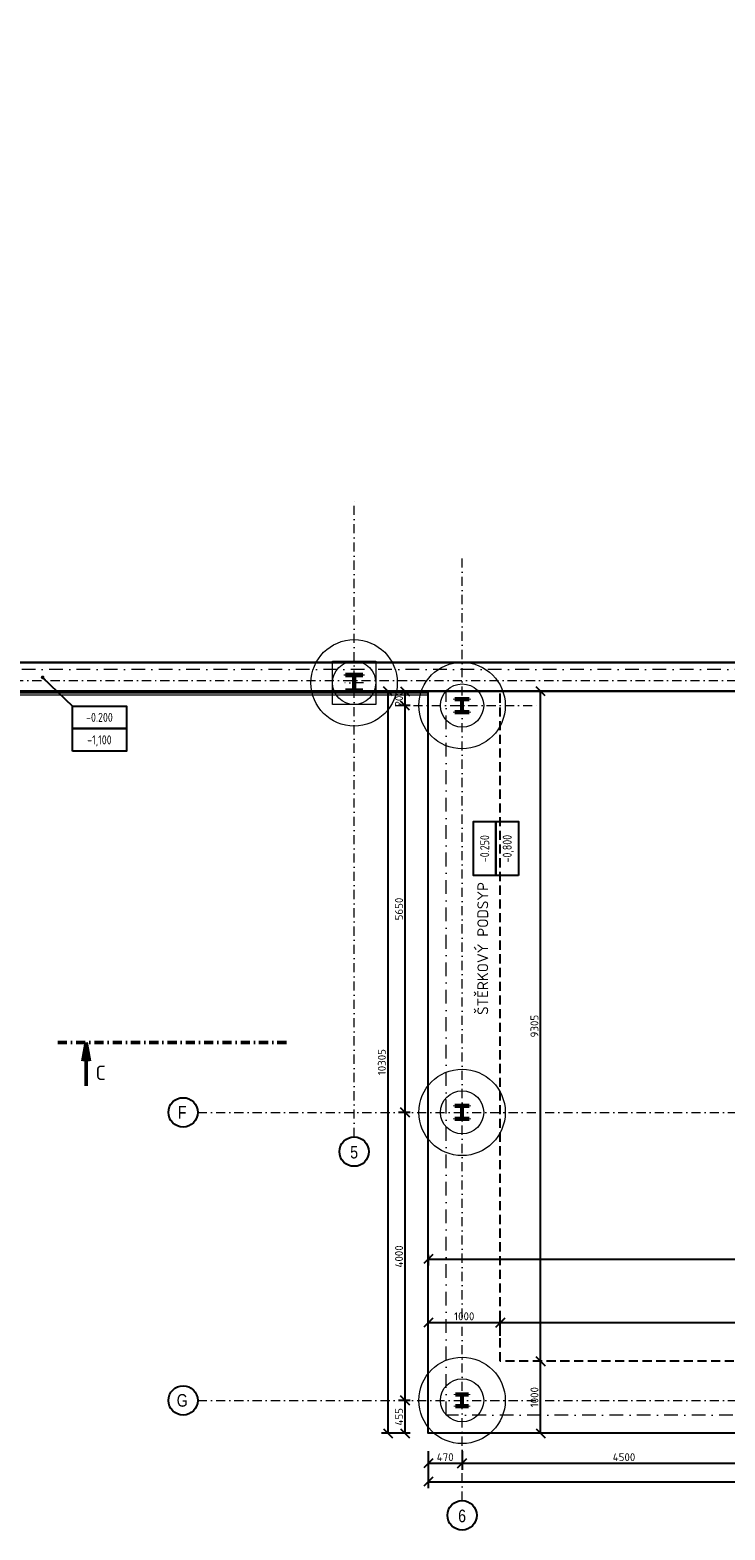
# Model space of a CAD drawing. Header units: millimetres. Extents: x -118752 to 407724, y -73278 to 155058.
# Tile 210 of 256: x 208252 to 217911, y -50282 to -29450. Entities that reach past the tile are written whole.
import ezdxf
from ezdxf.enums import TextEntityAlignment as Align

# ---------------------------------------------------------------- set-up
doc = ezdxf.new("R2010")
doc.units = ezdxf.units.MM
doc.header["$LTSCALE"] = 10
doc.linetypes.add('DASHDOT', pattern=[25.4, 12.7, -6.35, 0, -6.35])
doc.linetypes.add('DASHED', pattern=[19.05, 12.7, -6.35])
for name, color, linetype, lineweight in [('CKIZOLACE', 1, 'Continuous', 18), ('CKKOTY', 3, 'Continuous', 25), ('CKKOTY_VYS', 3, 'Continuous', 25), ('CKPOPIS_POHLED', 3, 'Continuous', 25), ('CKRASTR', 7, 'DASHDOT', 15), ('CKRASTR_POPIS', 3, 'Continuous', 25), ('CKREZY_OZNACENI', 4, 'DASHDOT', 50), ('CKSTENY_PODROVINOU', 7, 'Continuous', 25), ('CKTEXTY_MALE', 3, 'Continuous', 18), ('CSPROFILY_OSY', 1, 'DASHDOT', 18), ('CSPROFILY_REZY', 4, 'Continuous', 50), ('zaklady tence', 2, 'Continuous', 15), ('základy', 5, 'Continuous', 30)]:
    doc.layers.add(name, color=color, linetype=linetype, lineweight=lineweight)
doc.styles.add('Arial', font='arial.ttf', dxfattribs={"width": 0.8})
doc.styles.get("Standard").update_dxf_attribs({"font": 'isocpeur.ttf'})
doc.linetypes.add('IZOLACE_PROTIOTRESOVA', pattern='A,0.001,[219,CADKON.SHX,S=1,R=0,X=0,Y=0],-1,[219,CADKON.SHX,S=1,R=180,X=1,Y=0],-1', length=2.001)
doc.dimstyles.new('CADKON', dxfattribs={"dimscale": 50, "dimtxt": 2.2, "dimasz": 2.5, "dimexe": 1.8, "dimexo": 5, "dimgap": 0.6, "dimtad": 1, "dimrnd": 1, "dimtxsty": 'Standard', "dimblk1": 'OBLIQUE', "dimblk2": 'OBLIQUE', "dimsah": 1, "dimcen": 2.5, "dimadec": 1, "dimazin": 2, "dimtfac": 1, "dimtdec": 4, "dimtix": 1, "dimtmove": 2, "dimatfit": 3, "dimldrblk": 'OPEN30', "dimfxl": 5, "dimfxlon": 1, "dimtolj": 1, "dimarcsym": 0})
doc.dimstyles.new('CADKON$2', dxfattribs={"dimscale": 100, "dimtxt": 2.5, "dimasz": 2.5, "dimexe": 1.8, "dimexo": 5, "dimgap": 0.6, "dimtad": 1, "dimrnd": 1, "dimtxsty": 'Standard', "dimblk1": 'OPEN30', "dimblk2": 'OPEN30', "dimsah": 1, "dimcen": 2.5, "dimadec": 1, "dimazin": 2, "dimtfac": 1, "dimtdec": 4, "dimtix": 1, "dimtmove": 0, "dimatfit": 3, "dimldrblk": 'OPEN30', "dimfxl": 5, "dimfxlon": 1, "dimtfill": 1, "dimtolj": 1, "dimarcsym": 0})

# ---------------------------------------------------------------- blocks, each defined once
blk = doc.blocks.new('_OBLIQUE')
at = {"color": 0, "linetype": 'ByBlock'}
blk.add_line((-0.5, -0.5), (0.5, 0.5), dxfattribs=at)
blk = doc.blocks.new('AB2DFOUND_HEAD')
blk.add_lwpolyline([(-3, 0), (-3, 2.5), (3, 2.5), (3, 0), (-3, 0)])
blk = doc.blocks.new('CK_S_EXT_HEAHEA240')
for p, q in [((-120, 115), (120, 115)), ((-120, 115), (-120, 103)), ((-120, 103), (-24.75, 103)), ((-3.75, -82), (-3.75, 82)), ((3.75, -82), (3.75, 82)), ((120, 103), (24.75, 103)), ((120, 115), (120, 103)), ((-120, -115), (-120, -103)), ((-120, -103), (-24.75, -103)), ((-120, -115), (120, -115)), ((120, -103), (24.75, -103)), ((120, -115), (120, -103))]:
    blk.add_line(p, q)
for centre, start, end in [((-24.75, 82), 0, 90), ((24.75, 82), 90, 180), ((-24.75, -82), 270, 0), ((24.75, -82), 180, 270)]:
    blk.add_arc(centre, 21, start, end)
blk = doc.blocks.new('CK_S_EXT_HEAHEA200')
for p, q in [((-100, 95), (100, 95)), ((-100, 95), (-100, 85)), ((-100, 85), (-21.25, 85)), ((-3.25, -67), (-3.25, 67)), ((3.25, -67), (3.25, 67)), ((100, 85), (21.25, 85)), ((100, 95), (100, 85)), ((-100, -95), (-100, -85)), ((-100, -85), (-21.25, -85)), ((-100, -95), (100, -95)), ((100, -85), (21.25, -85)), ((100, -95), (100, -85))]:
    blk.add_line(p, q)
for centre, start, end in [((-21.25, 67), 0, 90), ((21.25, 67), 90, 180), ((-21.25, -67), 270, 0), ((21.25, -67), 180, 270)]:
    blk.add_arc(centre, 18, start, end)
blk = doc.blocks.new('CK_S_EXT_HEAHEA180')
for p, q in [((-90, 85.5), (90, 85.5)), ((-90, 85.5), (-90, 76)), ((-90, 76), (-18, 76)), ((-3, -61), (-3, 61)), ((3, -61), (3, 61)), ((90, 76), (18, 76)), ((90, 85.5), (90, 76)), ((-90, -85.5), (-90, -76)), ((-90, -76), (-18, -76)), ((-90, -85.5), (90, -85.5)), ((90, -76), (18, -76)), ((90, -85.5), (90, -76))]:
    blk.add_line(p, q)
for centre, start, end in [((-18, 61), 0, 90), ((18, 61), 90, 180), ((-18, -61), 270, 0), ((18, -61), 180, 270)]:
    blk.add_arc(centre, 15, start, end)
blk = doc.blocks.new('AB2DFOUND_FOOT')
blk.add_lwpolyline([(-3, -2.5), (-3, 0), (3, 0), (3, -2.5), (-3, -2.5)])
blk = doc.blocks.new('*D9659')
at = {"layer": 'CKKOTY', "color": 0, "lineweight": -2}
for p, q in [((213476, -38632), (213136, -38632)), ((213226, -38632), (213226, -48937)), ((213476, -48937), (213136, -48937))]:
    blk.add_line(p, q, dxfattribs=at)
at = {"layer": 'Defpoints', "color": 0}
for p in [(213787, -38632), (213226, -48937), (213787, -48937)]:
    blk.add_point(p, dxfattribs=at)
at = {"layer": 'CKKOTY', "color": 0, "lineweight": -2, "xscale": 125, "yscale": 125, "zscale": 125}
for p, rotation in [((213226, -38632), 90), ((213226, -48937), 270)]:
    blk.add_blockref('_OBLIQUE', p, dxfattribs=dict(at, rotation=rotation))
at = {"layer": 'CKKOTY', "color": 0, "insert": (213141, -43784), "char_height": 110, "attachment_point": 5, "rotation": 90}
blk.add_mtext('\\A1;10305', dxfattribs=at)
blk = doc.blocks.new('_Open30')
at = {"color": 0, "lineweight": -2}
for p, q in [((-1, 0.27), (0, 0)), ((0, 0), (-1, -0.27)), ((0, 0), (-1, 0))]:
    blk.add_line(p, q, dxfattribs=at)
blk = doc.blocks.new('*D9660')
at = {"layer": 'CKKOTY', "color": 0, "lineweight": -2}
for p, q in [((213787, -49362), (213787, -49702)), ((231227, -49362), (231227, -49702)), ((213787, -49612), (231227, -49612))]:
    blk.add_line(p, q, dxfattribs=at)
at = {"layer": 'Defpoints', "color": 0}
for p in [(213787, -48937), (231227, -48937), (231227, -49612)]:
    blk.add_point(p, dxfattribs=at)
at = {"layer": 'CKKOTY', "color": 0, "lineweight": -2, "xscale": 125, "yscale": 125, "zscale": 125, "rotation": 180}
blk.add_blockref('_OBLIQUE', (213787, -49612), dxfattribs=at)
at = {"layer": 'CKKOTY', "color": 0, "lineweight": -2, "xscale": 125, "yscale": 125, "zscale": 125}
blk.add_blockref('_OBLIQUE', (231227, -49612), dxfattribs=at)
at = {"layer": 'CKKOTY', "color": 0, "insert": (222507, -49527), "char_height": 110, "attachment_point": 5}
blk.add_mtext('\\A1;17440', dxfattribs=at)
blk = doc.blocks.new('*D9661')
at = {"layer": 'CKKOTY', "color": 0, "lineweight": -2}
for p, q in [((213787, -49187), (213787, -49445)), ((213787, -49355), (214257, -49355)), ((214257, -49187), (214257, -49445))]:
    blk.add_line(p, q, dxfattribs=at)
at = {"layer": 'Defpoints', "color": 0}
for p in [(213787, -48937), (214257, -48937), (214257, -49355)]:
    blk.add_point(p, dxfattribs=at)
at = {"layer": 'CKKOTY', "color": 0, "lineweight": -2, "xscale": 125, "yscale": 125, "zscale": 125, "rotation": 180}
blk.add_blockref('_OBLIQUE', (213787, -49355), dxfattribs=at)
at = {"layer": 'CKKOTY', "color": 0, "lineweight": -2, "xscale": 125, "yscale": 125, "zscale": 125}
blk.add_blockref('_OBLIQUE', (214257, -49355), dxfattribs=at)
at = {"layer": 'CKKOTY', "color": 0, "insert": (214022, -49270), "char_height": 110, "attachment_point": 5}
blk.add_mtext('\\A1;470', dxfattribs=at)
blk = doc.blocks.new('*D9666')
at = {"layer": 'CKKOTY', "color": 0, "lineweight": -2}
for p, q in [((213537, -48482), (213375, -48482)), ((213465, -48937), (213465, -48482)), ((213537, -48937), (213375, -48937))]:
    blk.add_line(p, q, dxfattribs=at)
at = {"layer": 'Defpoints', "color": 0}
for p in [(213465, -48482), (213787, -48482), (213787, -48937)]:
    blk.add_point(p, dxfattribs=at)
at = {"layer": 'CKKOTY', "color": 0, "lineweight": -2, "xscale": 125, "yscale": 125, "zscale": 125}
for p, rotation in [((213465, -48482), 90), ((213465, -48937), 270)]:
    blk.add_blockref('_OBLIQUE', p, dxfattribs=dict(at, rotation=rotation))
at = {"layer": 'CKKOTY', "color": 0, "insert": (213380, -48709), "char_height": 110, "attachment_point": 5, "rotation": 90}
blk.add_mtext('\\A1;455', dxfattribs=at)
blk = doc.blocks.new('*D9667')
at = {"layer": 'CKKOTY', "color": 0, "lineweight": -2}
for p, q in [((213537, -44482), (213375, -44482)), ((213465, -48482), (213465, -44482)), ((213537, -48482), (213375, -48482))]:
    blk.add_line(p, q, dxfattribs=at)
at = {"layer": 'Defpoints', "color": 0}
for p in [(213465, -44482), (213787, -44482), (213787, -48482)]:
    blk.add_point(p, dxfattribs=at)
at = {"layer": 'CKKOTY', "color": 0, "lineweight": -2, "xscale": 125, "yscale": 125, "zscale": 125}
for p, rotation in [((213465, -44482), 90), ((213465, -48482), 270)]:
    blk.add_blockref('_OBLIQUE', p, dxfattribs=dict(at, rotation=rotation))
at = {"layer": 'CKKOTY', "color": 0, "insert": (213380, -46482), "char_height": 110, "attachment_point": 5, "rotation": 90}
blk.add_mtext('\\A1;4000', dxfattribs=at)
blk = doc.blocks.new('*D9668')
at = {"layer": 'CKKOTY', "color": 0, "lineweight": -2}
for p, q in [((213537, -38832), (213375, -38832)), ((213465, -44482), (213465, -38832)), ((213537, -44482), (213375, -44482))]:
    blk.add_line(p, q, dxfattribs=at)
at = {"layer": 'Defpoints', "color": 0}
for p in [(213465, -38832), (213787, -38832), (213787, -44482)]:
    blk.add_point(p, dxfattribs=at)
at = {"layer": 'CKKOTY', "color": 0, "lineweight": -2, "xscale": 125, "yscale": 125, "zscale": 125}
for p, rotation in [((213465, -38832), 90), ((213465, -44482), 270)]:
    blk.add_blockref('_OBLIQUE', p, dxfattribs=dict(at, rotation=rotation))
at = {"layer": 'CKKOTY', "color": 0, "insert": (213380, -41657), "char_height": 110, "attachment_point": 5, "rotation": 90}
blk.add_mtext('\\A1;5650', dxfattribs=at)
blk = doc.blocks.new('*D9669')
at = {"layer": 'CKKOTY', "color": 0, "lineweight": -2}
for p, q in [((213537, -38632), (213375, -38632)), ((213465, -38832), (213465, -38632)), ((213537, -38832), (213375, -38832))]:
    blk.add_line(p, q, dxfattribs=at)
at = {"layer": 'Defpoints', "color": 0}
for p in [(213465, -38632), (213787, -38632), (213787, -38832)]:
    blk.add_point(p, dxfattribs=at)
at = {"layer": 'CKKOTY', "color": 0, "lineweight": -2, "xscale": 125, "yscale": 125, "zscale": 125}
for p, rotation in [((213465, -38632), 270), ((213465, -38832), 90)]:
    blk.add_blockref('_OBLIQUE', p, dxfattribs=dict(at, rotation=rotation))
at = {"layer": 'CKKOTY', "color": 0, "insert": (213380, -38732), "char_height": 110, "attachment_point": 5, "rotation": 90}
blk.add_mtext('\\A1;200', dxfattribs=at)
blk = doc.blocks.new('*D9679')
at = {"layer": 'CKKOTY', "color": 0, "lineweight": -2}
for p, q in [((231227, -46270), (231227, -46610)), ((213787, -46458), (213787, -46610)), ((213787, -46520), (231227, -46520))]:
    blk.add_line(p, q, dxfattribs=at)
at = {"layer": 'Defpoints', "color": 0}
for p in [(231227, -45976), (213787, -46208), (231227, -46520)]:
    blk.add_point(p, dxfattribs=at)
at = {"layer": 'CKKOTY', "color": 0, "lineweight": -2, "xscale": 125, "yscale": 125, "zscale": 125, "rotation": 180}
blk.add_blockref('_OBLIQUE', (213787, -46520), dxfattribs=at)
at = {"layer": 'CKKOTY', "color": 0, "lineweight": -2, "xscale": 125, "yscale": 125, "zscale": 125}
blk.add_blockref('_OBLIQUE', (231227, -46520), dxfattribs=at)
at = {"layer": 'CKKOTY', "color": 0, "insert": (222507, -46435), "char_height": 110, "attachment_point": 5}
blk.add_mtext('\\A1;17440', dxfattribs=at)
blk = doc.blocks.new('*D9681')
at = {"layer": 'CKKOTY', "color": 0, "lineweight": -2}
for p, q in [((213787, -47583), (213787, -47310)), ((213787, -47400), (214787, -47400)), ((214787, -47583), (214787, -47310))]:
    blk.add_line(p, q, dxfattribs=at)
at = {"layer": 'Defpoints', "color": 0}
for p in [(214787, -47400), (213787, -47833), (214787, -47833)]:
    blk.add_point(p, dxfattribs=at)
at = {"layer": 'CKKOTY', "color": 0, "lineweight": -2, "xscale": 125, "yscale": 125, "zscale": 125, "rotation": 180}
blk.add_blockref('_OBLIQUE', (213787, -47400), dxfattribs=at)
at = {"layer": 'CKKOTY', "color": 0, "lineweight": -2, "xscale": 125, "yscale": 125, "zscale": 125}
blk.add_blockref('_OBLIQUE', (214787, -47400), dxfattribs=at)
at = {"layer": 'CKKOTY', "color": 0, "insert": (214287, -47314), "char_height": 110, "attachment_point": 5}
blk.add_mtext('\\A1;1000', dxfattribs=at)
blk = doc.blocks.new('*D9682')
at = {"layer": 'CKKOTY', "color": 0, "lineweight": -2}
for p, q in [((214787, -47583), (214787, -47310)), ((214787, -47400), (230227, -47400)), ((230227, -47650), (230227, -47310))]:
    blk.add_line(p, q, dxfattribs=at)
at = {"layer": 'Defpoints', "color": 0}
for p in [(230227, -47400), (214787, -47833), (230227, -47937)]:
    blk.add_point(p, dxfattribs=at)
at = {"layer": 'CKKOTY', "color": 0, "lineweight": -2, "xscale": 125, "yscale": 125, "zscale": 125, "rotation": 180}
blk.add_blockref('_OBLIQUE', (214787, -47400), dxfattribs=at)
at = {"layer": 'CKKOTY', "color": 0, "lineweight": -2, "xscale": 125, "yscale": 125, "zscale": 125}
blk.add_blockref('_OBLIQUE', (230227, -47400), dxfattribs=at)
at = {"layer": 'CKKOTY', "color": 0, "insert": (222507, -47314), "char_height": 110, "attachment_point": 5}
blk.add_mtext('\\A1;15440', dxfattribs=at)
blk = doc.blocks.new('*D9684')
at = {"layer": 'CKKOTY', "color": 0, "lineweight": -2}
for p, q in [((215347, -48937), (215347, -47937)), ((215473, -47937), (215437, -47937)), ((215473, -48937), (215437, -48937))]:
    blk.add_line(p, q, dxfattribs=at)
at = {"layer": 'Defpoints', "color": 0}
for p in [(215223, -47937), (215347, -47937), (215223, -48937)]:
    blk.add_point(p, dxfattribs=at)
at = {"layer": 'CKKOTY', "color": 0, "lineweight": -2, "xscale": 125, "yscale": 125, "zscale": 125}
for p, rotation in [((215347, -47937), 90), ((215347, -48937), 270)]:
    blk.add_blockref('_OBLIQUE', p, dxfattribs=dict(at, rotation=rotation))
at = {"layer": 'CKKOTY', "color": 0, "insert": (215262, -48437), "char_height": 110, "attachment_point": 5, "rotation": 90}
blk.add_mtext('\\A1;1000', dxfattribs=at)
blk = doc.blocks.new('*D9685')
at = {"layer": 'CKKOTY', "color": 0, "lineweight": -2}
for p, q in [((215223, -38632), (215437, -38632)), ((215347, -47937), (215347, -38632)), ((215473, -47937), (215437, -47937))]:
    blk.add_line(p, q, dxfattribs=at)
at = {"layer": 'Defpoints', "color": 0}
for p in [(214973, -38632), (215347, -38632), (215223, -47937)]:
    blk.add_point(p, dxfattribs=at)
at = {"layer": 'CKKOTY', "color": 0, "lineweight": -2, "xscale": 125, "yscale": 125, "zscale": 125}
for p, rotation in [((215347, -38632), 90), ((215347, -47937), 270)]:
    blk.add_blockref('_OBLIQUE', p, dxfattribs=dict(at, rotation=rotation))
at = {"layer": 'CKKOTY', "color": 0, "insert": (215262, -43284), "char_height": 110, "attachment_point": 5, "rotation": 90}
blk.add_mtext('\\A1;9305', dxfattribs=at)
blk = doc.blocks.new('*D10415')
at = {"layer": 'CKKOTY', "color": 0, "lineweight": -2}
for p, q in [((214257, -49187), (214257, -49445)), ((214257, -49355), (218757, -49355)), ((218757, -49519), (218757, -49445))]:
    blk.add_line(p, q, dxfattribs=at)
at = {"layer": 'Defpoints', "color": 0}
for p in [(214257, -48937), (218757, -49269), (218757, -49355)]:
    blk.add_point(p, dxfattribs=at)
at = {"layer": 'CKKOTY', "color": 0, "lineweight": -2, "xscale": 125, "yscale": 125, "zscale": 125, "rotation": 180}
blk.add_blockref('_OBLIQUE', (214257, -49355), dxfattribs=at)
at = {"layer": 'CKKOTY', "color": 0, "lineweight": -2, "xscale": 125, "yscale": 125, "zscale": 125}
blk.add_blockref('_OBLIQUE', (218757, -49355), dxfattribs=at)
at = {"layer": 'CKKOTY', "color": 0, "insert": (216507, -49270), "char_height": 110, "attachment_point": 5}
blk.add_mtext('\\A1;4500', dxfattribs=at)
blk = doc.blocks.new('*D10452')
at = {"layer": 'CKKOTY', "color": 0, "lineweight": -2}
blk.add_line((226925, -44721), (226928, -44722), dxfattribs=at)
for start, end in [(3.4307, 6.8615), (353.6909, 0), (346.8294, 350.2602)]:
    blk.add_arc((224757, -44482), 2004, start, end, dxfattribs=at)
at = {"layer": 'Defpoints', "color": 0}
for p in [(223248, -44315), (210583, -44482), (231757, -44482), (226428, -44666)]:
    blk.add_point(p, dxfattribs=at)
at = {"layer": 'CKKOTY', "color": 0, "lineweight": -2, "xscale": 120, "yscale": 120, "zscale": 120}
for p, rotation in [((226761, -44482), 271.715364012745), ((226749, -44702), 81.9755196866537)]:
    blk.add_blockref('_Open30', p, dxfattribs=dict(at, rotation=rotation))
at = {"layer": 'CKKOTY', "color": 0, "insert": (226626, -44585), "char_height": 120, "attachment_point": 5, "rotation": 86.8454, "bg_fill": 3, "box_fill_scale": 1.1, "bg_fill_color": 256, "bg_fill_true_color": 13158600, "bg_fill_transparency": 0}
blk.add_mtext('\\A1;6,3%%d', dxfattribs=at)
at = {"layer": 'Defpoints', "color": 0}
blk.add_point((226756, -44629), dxfattribs=at)
blk = doc.blocks.new('*D10453')
at = {"layer": 'CKKOTY', "color": 0, "lineweight": -2}
blk.add_line((227721, -38979), (227946, -39014), dxfattribs=at)
blk.add_arc((224532, -38482), 3275, 353.2364, 357.9002, dxfattribs=at)
at = {"layer": 'Defpoints', "color": 0}
for p in [(178554, -38482), (223867, -38378), (231757, -38482), (227227, -38902)]:
    blk.add_point(p, dxfattribs=at)
at = {"layer": 'CKKOTY', "color": 0, "lineweight": -2, "xscale": 120, "yscale": 120, "zscale": 120}
for p, rotation in [((227807, -38482), 88.95011157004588), ((227768, -38986), 262.1865352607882)]:
    blk.add_blockref('_Open30', p, dxfattribs=dict(at, rotation=rotation))
at = {"layer": 'CKKOTY', "color": 0, "insert": (227665, -38724), "char_height": 120, "attachment_point": 5, "rotation": 85.5683, "bg_fill": 3, "box_fill_scale": 1.1, "bg_fill_color": 256, "bg_fill_true_color": 13158600, "bg_fill_transparency": 0}
blk.add_mtext('\\A1;8,9%%d', dxfattribs=at)
at = {"layer": 'Defpoints', "color": 0}
blk.add_point((227789, -38819), dxfattribs=at)
blk = doc.blocks.new('*D10454')
at = {"layer": 'CKKOTY', "color": 0, "lineweight": -2}
blk.add_line((226488, -48673), (226515, -48676), dxfattribs=at)
for start, end in [(4.3284, 8.6568), (353.6909, 0), (345.0341, 349.3625)]:
    blk.add_arc((224757, -48482), 1589, start, end, dxfattribs=at)
at = {"layer": 'Defpoints', "color": 0}
for p in [(222811, -48266), (210583, -48482), (231757, -48482), (225991, -48618)]:
    blk.add_point(p, dxfattribs=at)
at = {"layer": 'CKKOTY', "color": 0, "lineweight": -2, "xscale": 120, "yscale": 120, "zscale": 120}
for p, rotation in [((226346, -48482), 272.1642009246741), ((226336, -48656), 81.52668277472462)]:
    blk.add_blockref('_Open30', p, dxfattribs=dict(at, rotation=rotation))
at = {"layer": 'CKKOTY', "color": 0, "insert": (226211, -48562), "char_height": 120, "attachment_point": 5, "rotation": 86.8454, "bg_fill": 3, "box_fill_scale": 1.1, "bg_fill_color": 256, "bg_fill_true_color": 13158600, "bg_fill_transparency": 0}
blk.add_mtext('\\A1;6,3%%d', dxfattribs=at)
at = {"layer": 'Defpoints', "color": 0}
blk.add_point((226341, -48598), dxfattribs=at)

msp = doc.modelspace()

# ---------------------------------------------------------------- linework, layer by layer
at = {"layer": 'CKIZOLACE'}
msp.add_line((188586.708, -38681.562), (213786.708, -38681.562), dxfattribs=at)
at = {"layer": 'CKIZOLACE', "linetype": 'IZOLACE_PROTIOTRESOVA', "ltscale": 2.5}
msp.add_lwpolyline([(214073.949, -16306.562), (188611.708, -16306.562), (188611.708, -38656.562), (213786.708, -38656.562)], dxfattribs=at)
at = {"layer": 'CKRASTR'}
for p, q in [((212756.708, -44823.048), (212756.708, -35981.562)), ((214256.708, -49873.791), (214256.708, -36774.213)), ((178553.781, -38481.562), (231756.708, -38481.562)), ((213326.753, -38831.562), (215322.823, -38831.562)), ((210583.04, -44481.562), (231756.708, -44481.562)), ((210583.04, -48481.562), (231756.708, -48481.562))]:
    msp.add_line(p, q, dxfattribs=at)
at = {"layer": 'CKRASTR_POPIS'}
for centre in [(210379.117, -44481.562), (212756.708, -45026.971), (210379.117, -48481.562), (214256.708, -50077.714)]:
    msp.add_circle(centre, 203.923, dxfattribs=at)
at = {"layer": 'CKREZY_OZNACENI'}
msp.add_line((208639.075, -43513.405), (211877.404, -43513.405), dxfattribs=at)
at = {"layer": 'CKREZY_OZNACENI', "linetype": 'Continuous'}
for q in [(208987.919, -43771.917), (209033.502, -44113.405), (209079.084, -43771.917)]:
    msp.add_line((209033.502, -43513.405), q, dxfattribs=at)
at = {"layer": 'CKSTENY_PODROVINOU'}
msp.add_lwpolyline([(231226.947, -38631.562), (231226.708, -48937.062), (213786.708, -48937.062), (213786.708, -38631.562)], dxfattribs=at)
at = {"layer": 'CKSTENY_PODROVINOU', "linetype": 'DASHED'}
msp.add_lwpolyline([(230226.708, -38681.562), (230226.708, -47937.062), (214786.708, -47937.062), (214786.708, -38631.562)], dxfattribs=at)
at = {"layer": 'CSPROFILY_OSY'}
for p, q in [((212886.708, -38516.562), (212626.708, -38516.562)), ((212756.708, -38391.562), (212756.708, -38641.562)), ((214256.708, -38936.562), (214256.708, -38726.562)), ((214146.708, -38831.562), (214366.708, -38831.562)), ((214146.708, -44481.562), (214366.708, -44481.562)), ((214256.708, -44586.562), (214256.708, -44376.562)), ((214256.708, -48577.062), (214256.708, -48386.062))]:
    msp.add_line(p, q, dxfattribs=at)
at = {"layer": 'zaklady tence', "linetype": 'DASHDOT', "ltscale": 1.5}
msp.add_line((225476.708, -38331.562), (188936.708, -38331.562), dxfattribs=at)
at = {"layer": 'zaklady tence'}
msp.add_lwpolyline([(212456.708, -38216.562), (213056.708, -38216.562), (213056.708, -38816.562), (212456.708, -38816.562)], close=True, dxfattribs=at)
at = {"layer": 'zaklady tence', "linetype": 'DASHDOT', "ltscale": 1.5}
msp.add_lwpolyline([(230976.947, -38631.562), (230976.708, -48687.062), (214036.708, -48687.062), (214036.708, -38631.562)], dxfattribs=at)
at = {"layer": 'zaklady tence'}
for centre, radius in [((212756.708, -38516.562), 600), ((212756.708, -38516.562), 300), ((214256.708, -38831.562), 600), ((214256.708, -38831.562), 300), ((214256.708, -44481.562), 600), ((214256.708, -44481.562), 300), ((214256.708, -48481.562), 600), ((214256.708, -48481.562), 300)]:
    msp.add_circle(centre, radius, dxfattribs=at)
at = {"layer": 'základy'}
msp.add_line((189036.708, -38231.562), (225476.708, -38231.562), dxfattribs=at)

# ---------------------------------------------------------------- block references
at = {"layer": 'CKKOTY_VYS'}
ref = msp.add_blockref('AB2DFOUND_HEAD', (209217.117, -39151.975), dxfattribs=dict(at, xscale=125, yscale=125, zscale=125))
ref.add_attrib('HEIGHT', '-0.200', dxfattribs={"height": 125, "width": 0.8}).set_placement((209217.117, -38995.725), align=Align.MIDDLE_CENTER)
ref = msp.add_blockref('AB2DFOUND_FOOT', (209217.117, -39151.975), dxfattribs=dict(at, xscale=125, yscale=125, zscale=125))
ref.add_attrib('HEIGHT', '-1,100', dxfattribs={"height": 125, "width": 0.8}).set_placement((209217.117, -39308.225), align=Align.MIDDLE_CENTER)
ref = msp.add_blockref('AB2DFOUND_HEAD', (214727.5, -40819), dxfattribs=dict(at, xscale=125, yscale=125, zscale=125, rotation=90))
ref.add_attrib('HEIGHT', '-0.250', dxfattribs={"height": 125, "rotation": 90, "width": 0.8}).set_placement((214571.25, -40819), align=Align.MIDDLE_CENTER)
ref = msp.add_blockref('AB2DFOUND_FOOT', (214727.5, -40819), dxfattribs=dict(at, xscale=125, yscale=125, zscale=125, rotation=90))
ref.add_attrib('HEIGHT', '-0,800', dxfattribs={"height": 125, "rotation": 90, "width": 0.8}).set_placement((214883.75, -40819), align=Align.MIDDLE_CENTER)
at = {"layer": 'CSPROFILY_REZY', "rotation": 180}
msp.add_blockref('CK_S_EXT_HEAHEA240', (212756.708, -38516.562), dxfattribs=at)
at = {"layer": 'CSPROFILY_REZY'}
for name, p in [('CK_S_EXT_HEAHEA200', (214256.708, -38831.562)), ('CK_S_EXT_HEAHEA200', (214256.708, -44481.562)), ('CK_S_EXT_HEAHEA180', (214256.708, -48481.562))]:
    msp.add_blockref(name, p, dxfattribs=at)

# ---------------------------------------------------------------- texts
at = {"layer": 'CKPOPIS_POHLED'}
msp.add_text('C', height=200, dxfattribs=at).set_placement((209235.095, -43931.536), align=Align.MIDDLE_CENTER)
at = {"layer": 'CKRASTR_POPIS', "style": 'Arial', "width": 0.8}
for s, p in [('F', (210367.554, -44481.562)), ('5', (212756.708, -45035.429)), ('G', (210367.554, -48481.562)), ('6', (214256.708, -50086.171))]:
    msp.add_text(s, height=175, dxfattribs=at).set_placement(p, align=Align.MIDDLE)
at = {"layer": 'CKTEXTY_MALE', "insert": (214469.5, -43128.5), "char_height": 150, "width": 5504.73491, "attachment_point": 1, "rotation": 90}
msp.add_mtext('ŠTĚRKOVÝ PODSYP ', dxfattribs=at)

# ---------------------------------------------------------------- dimensions: what is measured, and where the dimension line sits
at = {"layer": 'CKKOTY'}
for base, p1, p2, picture, middle in [((213226, -48937.062), (213786.708, -38631.562), (213786.708, -48937.062), '*D9659', (213141, -43784.312)), ((215347, -47937.062), (215222.741, -48937.062), (215222.741, -47937.062), '*D9684', (215262, -48437.062)), ((213465, -48481.562), (213786.708, -48937.062), (213786.708, -48481.562), '*D9666', (213380, -48709.312))]:
    dim = msp.add_linear_dim(base=base, p1=p1, p2=p2, angle=90, dimstyle='CADKON', dxfattribs=at)
    dim.commit()
    dim.dimension.update_dxf_attribs({"geometry": picture, "text_midpoint": middle})
for base, p1, p2, picture, middle in [((213465, -38631.562), (213786.708, -38831.562), (213786.708, -38631.562), '*D9669', (213380, -38731.562)), ((215347, -38631.562), (215222.741, -47937.062), (214972.741, -38631.562), '*D9685', (215262, -43284.312)), ((213465, -38831.562), (213786.708, -44481.562), (213786.708, -38831.562), '*D9668', (213380, -41656.562)), ((213465, -44481.562), (213786.708, -48481.562), (213786.708, -44481.562), '*D9667', (213380, -46481.562))]:
    dim = msp.add_linear_dim(base=base, p1=p1, p2=p2, angle=90, dimstyle='CADKON', override={"dimtmove": 2}, dxfattribs=at)
    dim.commit()
    dim.dimension.update_dxf_attribs({"geometry": picture, "text_midpoint": middle})
for base, p1, p2, picture, middle in [((231226.708, -46520), (213786.708, -46207.556), (231226.708, -45976.163), '*D9679', (222506.708, -46435)), ((214786.708, -47399.5), (213786.708, -47833.341), (214786.708, -47833.341), '*D9681', (214286.708, -47314.5)), ((231226.708, -49611.921), (213786.708, -48937.062), (231226.708, -48937.062), '*D9660', (222506.708, -49526.921)), ((214256.708, -49355), (213786.708, -48937.062), (214256.708, -48937.062), '*D9661', (214021.708, -49270))]:
    dim = msp.add_linear_dim(base=base, p1=p1, p2=p2, dimstyle='CADKON', dxfattribs=at)
    dim.commit()
    dim.dimension.update_dxf_attribs({"geometry": picture, "text_midpoint": middle})
for base, p1, p2, picture, middle in [((230226.708, -47399.5), (214786.708, -47833.341), (230226.708, -47937.062), '*D9682', (222506.708, -47314.5)), ((218756.708, -49355), (214256.708, -48937.062), (218756.708, -49268.847), '*D10415', (216506.708, -49270))]:
    dim = msp.add_linear_dim(base=base, p1=p1, p2=p2, dimstyle='CADKON', override={"dimtmove": 2}, dxfattribs=at)
    dim.commit()
    dim.dimension.update_dxf_attribs({"geometry": picture, "text_midpoint": middle})

# ---------------------------------------------------------------- leaders
at = {"layer": 'CKKOTY_VYS'}
msp.add_leader([(208427.538, -38440.468), (208842.117, -38839.475)], dimstyle='CADKON', override={"dimscale": 50, "dimasz": 1, "dimldrblk": 'Dot'}, dxfattribs=at)

# ---------------------------------------------------------------- next in the draw order: dimensions: what is measured, and where the dimension line sits
at = {"layer": 'CKKOTY'}
for base, line1, line2, picture, middle in [((227789.441, -38818.67), ((227226.854, -38901.758), (223867.455, -38377.892)), ((178553.781, -38481.562), (231756.708, -38481.562)), '*D10453', (227665.444, -38724.39)), ((226755.701, -44628.572), ((226428.215, -44666.368), (223247.595, -44314.712)), ((210583.04, -44481.562), (231756.708, -44481.562)), '*D10452', (226626.262, -44584.599))]:
    dim = msp.add_angular_dim_2l(base=base, line1=line1, line2=line2, dimstyle='CADKON$2', override={"dimtxt": 1.2, "dimasz": 1.2}, dxfattribs=at)
    dim.commit()
    dim.dimension.update_dxf_attribs({"geometry": picture, "text_midpoint": middle})
dim = msp.add_angular_dim_2l(base=(226341.267, -48598.094), line1=((225991.307, -48618.062), (222810.688, -48266.406)), line2=((210583.04, -48481.562), (231756.708, -48481.562)), dimstyle='CADKON$2', override={"dimtxt": 1.2, "dimasz": 1.2}, dxfattribs=at)
dim.commit()
dim.dimension.update_dxf_attribs({"geometry": '*D10454', "text_midpoint": (226343.138, -48568.995), "dimtype": 162})

# ---------------------------------------------------------------- next in the draw order: linework, layer by layer
at = {"layer": 'základy'}
msp.add_line((188636.708, -38631.562), (225476.708, -38631.562), dxfattribs=at)

doc.saveas('drawing.dxf')
